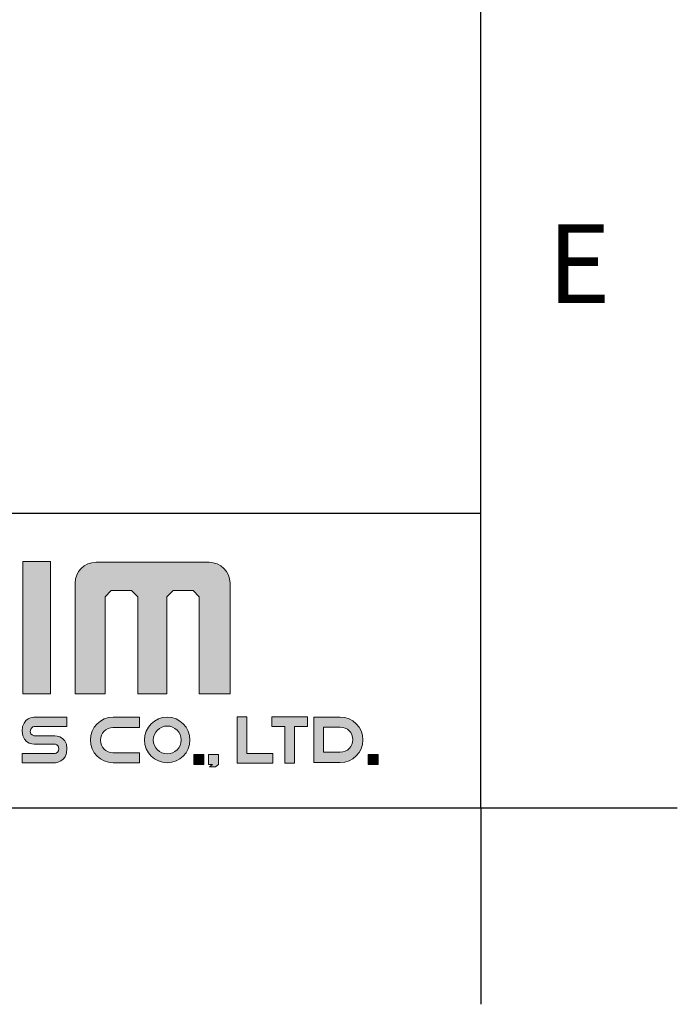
# Model space of a CAD drawing. Header units: millimetres. Extents: x 2354 to 4464, y 361 to 1407.
# Tile 5 of 8: x 2741 to 2774, y 1110 to 1160. Entities that reach past the tile are written whole.
import ezdxf

# ---------------------------------------------------------------- set-up
doc = ezdxf.new("R2010")
doc.units = ezdxf.units.MM
doc.header["$LTSCALE"] = 0.1
doc.layers.add('FORM', color=7, linetype='Continuous')
doc.layers.add('TEXT', color=2, linetype='Continuous')
doc.styles.get("Standard").update_dxf_attribs({"font": 'arial_0.ttf'})

msp = doc.modelspace()

# ---------------------------------------------------------------- hatches: boundary and pattern name
at = {"layer": 'TEXT'}
h = msp.add_hatch(color=2, dxfattribs=at)
h.dxf.hatch_style = 2
h.paths.add_polyline_path([(2742.289, 1132.289), (2740.876, 1132.289), (2740.876, 1125.551), (2742.289, 1125.551)])
h = msp.add_hatch(color=2, dxfattribs=at)
h.dxf.hatch_style = 2
edge = h.paths.add_edge_path()
edge.add_spline(control_points=[(2750.363, 1132.257), (2750.363, 1132.257), (2744.61, 1132.257), (2744.61, 1132.257), (2744.018, 1132.257), (2743.539, 1131.781), (2743.539, 1131.194), (2743.539, 1131.194), (2743.539, 1125.562), (2743.539, 1125.562), (2743.539, 1125.562), (2745.068, 1125.562), (2745.068, 1125.562), (2745.068, 1125.562), (2745.068, 1130.497), (2745.068, 1130.497), (2745.068, 1130.497), (2745.385, 1130.817), (2745.385, 1130.817), (2745.385, 1130.817), (2746.41, 1130.817), (2746.41, 1130.817), (2746.41, 1130.817), (2746.73, 1130.497), (2746.73, 1130.497), (2746.73, 1130.497), (2746.73, 1125.562), (2746.73, 1125.562), (2746.73, 1125.562), (2748.206, 1125.562), (2748.206, 1125.562), (2748.206, 1125.562), (2748.206, 1130.497), (2748.206, 1130.497), (2748.206, 1130.497), (2748.529, 1130.817), (2748.529, 1130.817), (2748.529, 1130.817), (2749.55, 1130.817), (2749.55, 1130.817), (2749.55, 1130.817), (2749.868, 1130.497), (2749.868, 1130.497), (2749.868, 1130.497), (2749.868, 1125.562), (2749.868, 1125.562), (2749.868, 1125.562), (2751.433, 1125.562), (2751.433, 1125.562), (2751.433, 1125.562), (2751.433, 1131.194), (2751.433, 1131.194), (2751.433, 1131.781), (2750.952, 1132.257), (2750.363, 1132.257)], knot_values=[0, 0, 0, 0, 1, 1, 1, 2, 2, 2, 3, 3, 3, 4, 4, 4, 5, 5, 5, 6, 6, 6, 7, 7, 7, 8, 8, 8, 9, 9, 9, 10, 10, 10, 11, 11, 11, 12, 12, 12, 13, 13, 13, 14, 14, 14, 15, 15, 15, 16, 16, 16, 17, 17, 17, 18, 18, 18, 18], degree=3, periodic=0)
h = msp.add_hatch(color=2, dxfattribs=at)
h.dxf.hatch_style = 2
edge = h.paths.add_edge_path()
edge.add_spline(control_points=[(2740.846, 1123.652), (2740.846, 1122.935), (2741.576, 1122.996), (2741.576, 1122.996), (2741.576, 1122.996), (2741.594, 1122.996), (2741.594, 1122.996), (2741.594, 1122.996), (2742.381, 1122.996), (2742.381, 1122.996), (2742.381, 1122.996), (2742.522, 1122.996), (2742.522, 1122.996), (2742.522, 1122.996), (2742.713, 1122.965), (2742.713, 1122.781), (2742.713, 1122.597), (2742.589, 1122.526), (2742.521, 1122.526), (2742.521, 1122.526), (2740.846, 1122.526), (2740.846, 1122.526), (2740.846, 1122.526), (2740.846, 1122.052), (2740.846, 1122.052), (2740.846, 1122.052), (2742.511, 1122.052), (2742.511, 1122.052), (2742.511, 1122.052), (2743.129, 1122.052), (2743.129, 1122.769), (2743.129, 1123.487), (2742.399, 1123.425), (2742.399, 1123.425), (2742.399, 1123.425), (2742.381, 1123.425), (2742.381, 1123.425), (2742.381, 1123.425), (2741.594, 1123.425), (2741.594, 1123.425), (2741.594, 1123.425), (2741.453, 1123.425), (2741.453, 1123.425), (2741.453, 1123.425), (2741.262, 1123.456), (2741.262, 1123.64), (2741.262, 1123.823), (2741.387, 1123.894), (2741.454, 1123.894), (2741.454, 1123.894), (2743.129, 1123.894), (2743.129, 1123.894), (2743.129, 1123.894), (2743.129, 1124.369), (2743.129, 1124.369), (2743.129, 1124.369), (2741.465, 1124.369), (2741.465, 1124.369), (2741.465, 1124.369), (2740.846, 1124.369), (2740.846, 1123.652)], knot_values=[0, 0, 0, 0, 1, 1, 1, 2, 2, 2, 3, 3, 3, 4, 4, 4, 5, 5, 5, 6, 6, 6, 7, 7, 7, 8, 8, 8, 9, 9, 9, 10, 10, 10, 11, 11, 11, 12, 12, 12, 13, 13, 13, 14, 14, 14, 15, 15, 15, 16, 16, 16, 17, 17, 17, 18, 18, 18, 19, 19, 19, 20, 20, 20, 20], degree=3, periodic=0)
h = msp.add_hatch(color=2, dxfattribs=at)
h.dxf.hatch_style = 2
edge = h.paths.add_edge_path()
edge.add_spline(control_points=[(2744.321, 1123.21), (2744.321, 1122.571), (2744.839, 1122.052), (2745.48, 1122.052), (2745.48, 1122.052), (2746.819, 1122.052), (2746.819, 1122.052), (2746.819, 1122.052), (2746.819, 1122.563), (2746.819, 1122.563), (2746.819, 1122.563), (2745.471, 1122.563), (2745.471, 1122.563), (2745.118, 1122.563), (2744.833, 1122.848), (2744.833, 1123.201), (2744.833, 1123.555), (2745.118, 1123.84), (2745.471, 1123.84), (2745.471, 1123.84), (2746.819, 1123.84), (2746.819, 1123.84), (2746.819, 1123.84), (2746.819, 1124.369), (2746.819, 1124.369), (2746.819, 1124.369), (2745.48, 1124.369), (2745.48, 1124.369), (2744.839, 1124.369), (2744.321, 1123.851), (2744.321, 1123.21)], knot_values=[0, 0, 0, 0, 1, 1, 1, 2, 2, 2, 3, 3, 3, 4, 4, 4, 5, 5, 5, 6, 6, 6, 7, 7, 7, 8, 8, 8, 9, 9, 9, 10, 10, 10, 10], degree=3, periodic=0)
h = msp.add_hatch(color=2, dxfattribs=at)
h.dxf.hatch_style = 2
edge = h.paths.add_edge_path()
edge.add_spline(control_points=[(2748.233, 1124.369), (2747.593, 1124.369), (2747.074, 1123.85), (2747.074, 1123.21), (2747.074, 1122.571), (2747.593, 1122.052), (2748.233, 1122.052), (2748.873, 1122.052), (2749.391, 1122.571), (2749.391, 1123.21), (2749.391, 1123.85), (2748.873, 1124.369), (2748.233, 1124.369)], knot_values=[0, 0, 0, 0, 1, 1, 1, 2, 2, 2, 3, 3, 3, 4, 4, 4, 4], degree=3, periodic=0)
edge = h.paths.add_edge_path()
edge.add_spline(control_points=[(2748.233, 1122.502), (2747.842, 1122.502), (2747.525, 1122.82), (2747.525, 1123.21), (2747.525, 1123.602), (2747.842, 1123.919), (2748.233, 1123.919), (2748.624, 1123.919), (2748.941, 1123.602), (2748.941, 1123.21), (2748.941, 1122.82), (2748.624, 1122.502), (2748.233, 1122.502)], knot_values=[0, 0, 0, 0, 1, 1, 1, 2, 2, 2, 3, 3, 3, 4, 4, 4, 4], degree=3, periodic=0)
h = msp.add_hatch(color=2, dxfattribs=at)
h.dxf.hatch_style = 2
h.paths.add_polyline_path([(2752.281, 1124.385), (2751.788, 1124.385), (2751.788, 1122.528), (2751.788, 1122.035), (2752.281, 1122.035), (2753.606, 1122.035), (2753.606, 1122.528), (2752.281, 1122.528)])
h = msp.add_hatch(color=2, dxfattribs=at)
h.dxf.hatch_style = 2
h.paths.add_polyline_path([(2754.227, 1124.385), (2753.564, 1124.385), (2753.564, 1123.892), (2754.227, 1123.892), (2754.227, 1122.035), (2754.72, 1122.035), (2754.72, 1123.892), (2755.382, 1123.892), (2755.382, 1124.385), (2754.72, 1124.385)])
h = msp.add_hatch(color=2, dxfattribs=at)
h.dxf.hatch_style = 2
edge = h.paths.add_edge_path()
edge.add_spline(control_points=[(2757.038, 1124.377), (2757.038, 1124.377), (2755.699, 1124.377), (2755.699, 1124.377), (2755.699, 1124.377), (2755.699, 1122.06), (2755.699, 1122.06), (2755.699, 1122.06), (2757.038, 1122.06), (2757.038, 1122.06), (2757.679, 1122.06), (2758.197, 1122.577), (2758.197, 1123.218), (2758.197, 1123.857), (2757.679, 1124.377), (2757.038, 1124.377)], knot_values=[0, 0, 0, 0, 1, 1, 1, 2, 2, 2, 3, 3, 3, 4, 4, 4, 5, 5, 5, 5], degree=3, periodic=0)
edge = h.paths.add_edge_path()
edge.add_spline(control_points=[(2757.046, 1122.588), (2757.046, 1122.588), (2756.192, 1122.588), (2756.192, 1122.588), (2756.192, 1122.588), (2756.192, 1123.865), (2756.192, 1123.865), (2756.192, 1123.865), (2757.046, 1123.865), (2757.046, 1123.865), (2757.4, 1123.865), (2757.685, 1123.58), (2757.685, 1123.227), (2757.685, 1122.873), (2757.4, 1122.588), (2757.046, 1122.588)], knot_values=[0, 0, 0, 0, 1, 1, 1, 2, 2, 2, 3, 3, 3, 4, 4, 4, 5, 5, 5, 5], degree=3, periodic=0)
h = msp.add_hatch(color=2, dxfattribs=at)
h.dxf.hatch_style = 2
h.paths.add_polyline_path([(2749.583, 1121.961), (2750.095, 1121.961), (2750.095, 1122.473), (2749.583, 1122.473)])
h = msp.add_hatch(color=2, dxfattribs=at)
h.dxf.hatch_style = 2
h.paths.add_polyline_path([(2750.33, 1121.961), (2750.535, 1121.961), (2750.392, 1121.838), (2750.699, 1121.838), (2750.842, 1121.961), (2750.842, 1122.473), (2750.33, 1122.473)])
h = msp.add_hatch(color=2, dxfattribs=at)
h.dxf.hatch_style = 2
h.paths.add_polyline_path([(2758.465, 1121.961), (2758.976, 1121.961), (2758.976, 1122.473), (2758.465, 1122.473)])

# ---------------------------------------------------------------- linework, layer by layer
for p, q in [((2764.203, 1119.754), (2764.203, 1396.754)), ((2364.203, 1119.754), (2764.203, 1119.754)), ((2764.203, 1119.754), (2774.203, 1119.754)), ((2764.203, 1119.754), (2764.203, 1109.754))]:
    msp.add_line(p, q)
at = {"layer": 'FORM'}
msp.add_line((2477.203, 1134.754), (2764.203, 1134.754), dxfattribs=at)
at = {"layer": 'TEXT', "lineweight": 0}
for points in [[(2742.289, 1132.289), (2740.876, 1132.289), (2740.876, 1125.551), (2742.289, 1125.551), (2742.289, 1132.289)], [(2752.281, 1124.385), (2751.788, 1124.385), (2751.788, 1122.528), (2751.788, 1122.035), (2752.281, 1122.035), (2753.606, 1122.035), (2753.606, 1122.528), (2752.281, 1122.528), (2752.281, 1124.385)], [(2754.227, 1124.385), (2753.564, 1124.385), (2753.564, 1123.892), (2754.227, 1123.892), (2754.227, 1122.035), (2754.72, 1122.035), (2754.72, 1123.892), (2755.382, 1123.892), (2755.382, 1124.385), (2754.72, 1124.385), (2754.227, 1124.385)], [(2749.583, 1121.961), (2750.095, 1121.961), (2750.095, 1122.473), (2749.583, 1122.473), (2749.583, 1121.961)], [(2750.33, 1121.961), (2750.535, 1121.961), (2750.392, 1121.838), (2750.699, 1121.838), (2750.842, 1121.961), (2750.842, 1122.473), (2750.33, 1122.473), (2750.33, 1121.961)], [(2758.465, 1121.961), (2758.976, 1121.961), (2758.976, 1122.473), (2758.465, 1122.473), (2758.465, 1121.961)]]:
    msp.add_lwpolyline(points, dxfattribs=at)
for points, knots in [([(2750.363, 1132.257), (2750.363, 1132.257), (2744.61, 1132.257), (2744.61, 1132.257), (2744.018, 1132.257), (2743.539, 1131.781), (2743.539, 1131.194), (2743.539, 1131.194), (2743.539, 1125.562), (2743.539, 1125.562), (2743.539, 1125.562), (2745.068, 1125.562), (2745.068, 1125.562), (2745.068, 1125.562), (2745.068, 1130.497), (2745.068, 1130.497), (2745.068, 1130.497), (2745.385, 1130.817), (2745.385, 1130.817), (2745.385, 1130.817), (2746.41, 1130.817), (2746.41, 1130.817), (2746.41, 1130.817), (2746.73, 1130.497), (2746.73, 1130.497), (2746.73, 1130.497), (2746.73, 1125.562), (2746.73, 1125.562), (2746.73, 1125.562), (2748.206, 1125.562), (2748.206, 1125.562), (2748.206, 1125.562), (2748.206, 1130.497), (2748.206, 1130.497), (2748.206, 1130.497), (2748.529, 1130.817), (2748.529, 1130.817), (2748.529, 1130.817), (2749.55, 1130.817), (2749.55, 1130.817), (2749.55, 1130.817), (2749.868, 1130.497), (2749.868, 1130.497), (2749.868, 1130.497), (2749.868, 1125.562), (2749.868, 1125.562), (2749.868, 1125.562), (2751.433, 1125.562), (2751.433, 1125.562), (2751.433, 1125.562), (2751.433, 1131.194), (2751.433, 1131.194), (2751.433, 1131.781), (2750.952, 1132.257), (2750.363, 1132.257)], [0, 0, 0, 0, 1, 1, 1, 2, 2, 2, 3, 3, 3, 4, 4, 4, 5, 5, 5, 6, 6, 6, 7, 7, 7, 8, 8, 8, 9, 9, 9, 10, 10, 10, 11, 11, 11, 12, 12, 12, 13, 13, 13, 14, 14, 14, 15, 15, 15, 16, 16, 16, 17, 17, 17, 18, 18, 18, 18]), ([(2740.846, 1123.652), (2740.846, 1122.935), (2741.576, 1122.996), (2741.576, 1122.996), (2741.576, 1122.996), (2741.594, 1122.996), (2741.594, 1122.996), (2741.594, 1122.996), (2742.381, 1122.996), (2742.381, 1122.996), (2742.381, 1122.996), (2742.522, 1122.996), (2742.522, 1122.996), (2742.522, 1122.996), (2742.713, 1122.965), (2742.713, 1122.781), (2742.713, 1122.597), (2742.589, 1122.526), (2742.521, 1122.526), (2742.521, 1122.526), (2740.846, 1122.526), (2740.846, 1122.526), (2740.846, 1122.526), (2740.846, 1122.052), (2740.846, 1122.052), (2740.846, 1122.052), (2742.511, 1122.052), (2742.511, 1122.052), (2742.511, 1122.052), (2743.129, 1122.052), (2743.129, 1122.769), (2743.129, 1123.487), (2742.399, 1123.425), (2742.399, 1123.425), (2742.399, 1123.425), (2742.381, 1123.425), (2742.381, 1123.425), (2742.381, 1123.425), (2741.594, 1123.425), (2741.594, 1123.425), (2741.594, 1123.425), (2741.453, 1123.425), (2741.453, 1123.425), (2741.453, 1123.425), (2741.262, 1123.456), (2741.262, 1123.64), (2741.262, 1123.823), (2741.387, 1123.894), (2741.454, 1123.894), (2741.454, 1123.894), (2743.129, 1123.894), (2743.129, 1123.894), (2743.129, 1123.894), (2743.129, 1124.369), (2743.129, 1124.369), (2743.129, 1124.369), (2741.465, 1124.369), (2741.465, 1124.369), (2741.465, 1124.369), (2740.846, 1124.369), (2740.846, 1123.652)], [0, 0, 0, 0, 1, 1, 1, 2, 2, 2, 3, 3, 3, 4, 4, 4, 5, 5, 5, 6, 6, 6, 7, 7, 7, 8, 8, 8, 9, 9, 9, 10, 10, 10, 11, 11, 11, 12, 12, 12, 13, 13, 13, 14, 14, 14, 15, 15, 15, 16, 16, 16, 17, 17, 17, 18, 18, 18, 19, 19, 19, 20, 20, 20, 20]), ([(2744.321, 1123.21), (2744.321, 1122.571), (2744.839, 1122.052), (2745.48, 1122.052), (2745.48, 1122.052), (2746.819, 1122.052), (2746.819, 1122.052), (2746.819, 1122.052), (2746.819, 1122.563), (2746.819, 1122.563), (2746.819, 1122.563), (2745.471, 1122.563), (2745.471, 1122.563), (2745.118, 1122.563), (2744.833, 1122.848), (2744.833, 1123.201), (2744.833, 1123.555), (2745.118, 1123.84), (2745.471, 1123.84), (2745.471, 1123.84), (2746.819, 1123.84), (2746.819, 1123.84), (2746.819, 1123.84), (2746.819, 1124.369), (2746.819, 1124.369), (2746.819, 1124.369), (2745.48, 1124.369), (2745.48, 1124.369), (2744.839, 1124.369), (2744.321, 1123.851), (2744.321, 1123.21)], [0, 0, 0, 0, 1, 1, 1, 2, 2, 2, 3, 3, 3, 4, 4, 4, 5, 5, 5, 6, 6, 6, 7, 7, 7, 8, 8, 8, 9, 9, 9, 10, 10, 10, 10]), ([(2748.233, 1124.369), (2747.593, 1124.369), (2747.074, 1123.85), (2747.074, 1123.21), (2747.074, 1122.571), (2747.593, 1122.052), (2748.233, 1122.052), (2748.873, 1122.052), (2749.391, 1122.571), (2749.391, 1123.21), (2749.391, 1123.85), (2748.873, 1124.369), (2748.233, 1124.369)], [0, 0, 0, 0, 1, 1, 1, 2, 2, 2, 3, 3, 3, 4, 4, 4, 4]), ([(2757.038, 1124.377), (2757.038, 1124.377), (2755.699, 1124.377), (2755.699, 1124.377), (2755.699, 1124.377), (2755.699, 1122.06), (2755.699, 1122.06), (2755.699, 1122.06), (2757.038, 1122.06), (2757.038, 1122.06), (2757.679, 1122.06), (2758.197, 1122.577), (2758.197, 1123.218), (2758.197, 1123.857), (2757.679, 1124.377), (2757.038, 1124.377)], [0, 0, 0, 0, 1, 1, 1, 2, 2, 2, 3, 3, 3, 4, 4, 4, 5, 5, 5, 5]), ([(2748.233, 1122.502), (2747.842, 1122.502), (2747.525, 1122.82), (2747.525, 1123.21), (2747.525, 1123.602), (2747.842, 1123.919), (2748.233, 1123.919), (2748.624, 1123.919), (2748.941, 1123.602), (2748.941, 1123.21), (2748.941, 1122.82), (2748.624, 1122.502), (2748.233, 1122.502)], [0, 0, 0, 0, 1, 1, 1, 2, 2, 2, 3, 3, 3, 4, 4, 4, 4]), ([(2757.046, 1122.588), (2757.046, 1122.588), (2756.192, 1122.588), (2756.192, 1122.588), (2756.192, 1122.588), (2756.192, 1123.865), (2756.192, 1123.865), (2756.192, 1123.865), (2757.046, 1123.865), (2757.046, 1123.865), (2757.4, 1123.865), (2757.685, 1123.58), (2757.685, 1123.227), (2757.685, 1122.873), (2757.4, 1122.588), (2757.046, 1122.588)], [0, 0, 0, 0, 1, 1, 1, 2, 2, 2, 3, 3, 3, 4, 4, 4, 5, 5, 5, 5])]:
    msp.add_open_spline(points, degree=3, knots=knots, dxfattribs=at)

# ---------------------------------------------------------------- texts
at = {"insert": (2769.203, 1147.454), "char_height": 4, "attachment_point": 5}
msp.add_mtext_dynamic_manual_height_columns('E', width=10, gutter_width=12.5, heights=[0], dxfattribs=at)

doc.saveas('drawing.dxf')
